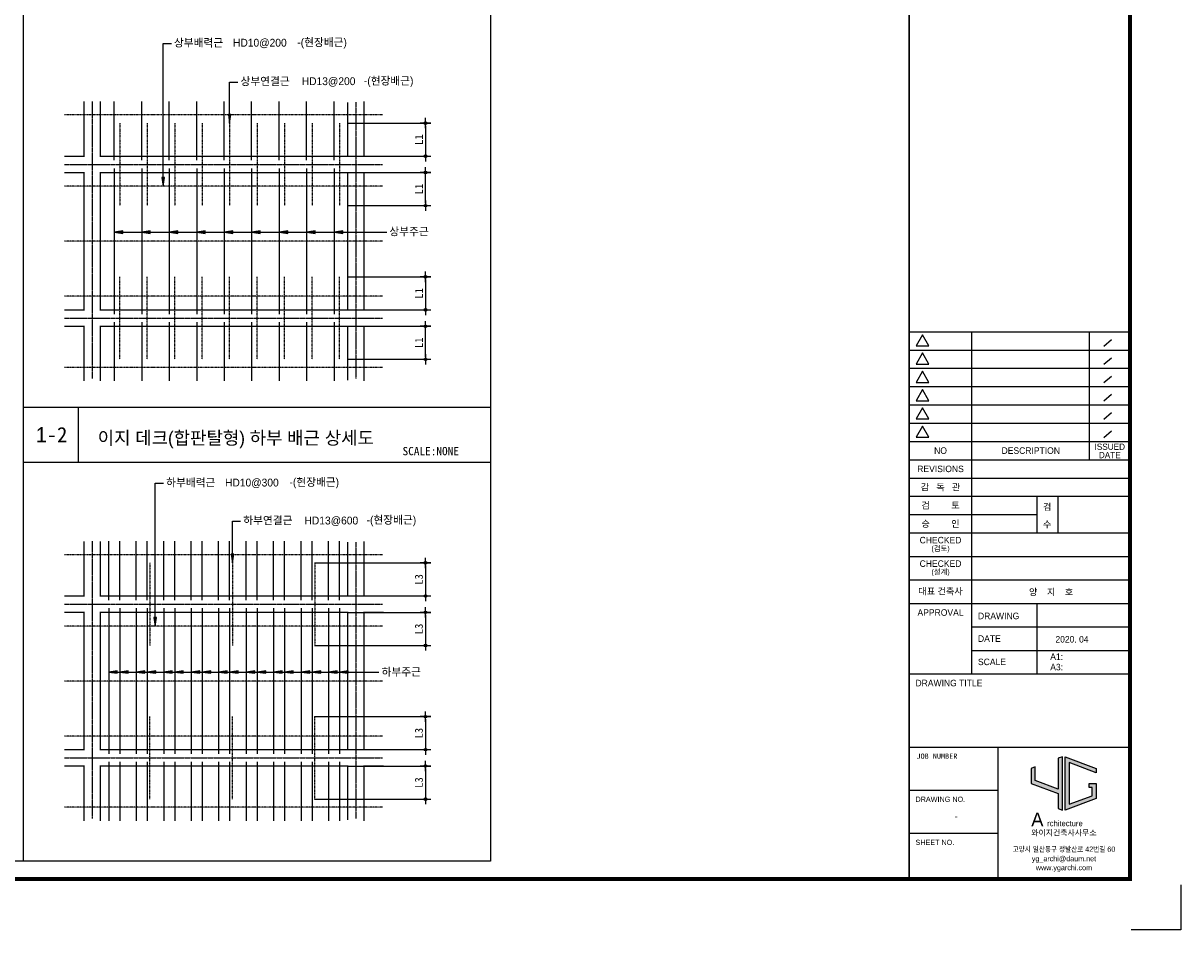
# Model space of a CAD drawing. Header units: millimetres. Extents: x 3445018 to 4174071, y -6064565 to -5122887.
# Tile 25 of 192: x 3710116 to 3723412, y -5863538 to -5853123. Entities that reach past the tile are written whole.
import ezdxf
from ezdxf.enums import TextEntityAlignment as Align

# ---------------------------------------------------------------- set-up
doc = ezdxf.new("R2010")
doc.units = ezdxf.units.MM
doc.header["$MEASUREMENT"] = 0
doc.linetypes.add('CEN', pattern=[66, 60, -2, 2, -2])
doc.linetypes.add('HID', pattern=[5, 3, -2])
doc.layers.get('0').update_dxf_attribs({"linetype": 'CONTINUOUS'})
doc.layers.get('DEFPOINTS').update_dxf_attribs({"linetype": 'CONTINUOUS'})
for name, color, linetype in [('$$배력근', 210, 'CONTINUOUS'), ('$$주근(이음근)', 130, 'CEN'), ('0-TEX(타이틀)', 2, 'CONTINUOUS'), ('7DIM', 7, 'CONTINUOUS'), ('A_GE_FORM', 7, 'CONTINUOUS'), ('A_GE_TEXT', 3, 'CONTINUOUS'), ('CEN', 13, 'CEN'), ('DIM', 7, 'CONTINUOUS'), ('E', 7, 'CONTINUOUS'), ('guide', 9, 'CONTINUOUS'), ('SY', 1, 'CONTINUOUS'), ('문자', 2, 'CONTINUOUS')]:
    doc.layers.add(name, color=color, linetype=linetype)
doc.styles.add('HD', font='txt')
doc.styles.add('HY울릉도 L', font='txt')
doc.styles.add('SDP-S', font='txt')
doc.styles.add('굴림', font='txt')
doc.styles.add('나눔고딕', font='txt')
doc.styles.add('돋움', font='txt')
doc.styles.add('스타일1', font='HYWULM.TTF')
doc.dimstyles.new('SMDI-3', dxfattribs={"dimtxt": 3, "dimasz": 1, "dimexe": 2, "dimexo": 3, "dimgap": 1, "dimtad": 1, "dimdsep": 46, "dimtxsty": 'HY울릉도 L', "dimblk": 'Z_DOT', "dimcen": 2.5, "dimdle": 1.5, "dimclrd": 1, "dimclre": 1, "dimclrt": 2, "dimadec": 0, "dimazin": 0, "dimtfac": 1, "dimtix": 1, "dimtmove": 2, "dimatfit": 3, "dimldrblk": 'Z_DOT', "dimfxl": 2, "dimtvp": 1, "dimtolj": 1, "dimtzin": 0, "dimarcsym": 0})

# ---------------------------------------------------------------- blocks, each defined once
blk = doc.blocks.new('werwwerw')
at = {"true_color": 0xf50000}
h = blk.add_hatch(color=1, dxfattribs=at)
h.dxf.hatch_style = 1
h.paths.add_polyline_path([(1770.34, 1804.71), (1770.34, 1809.72), (1768.84, 1809.16), (1768.84, 1803.61), (1778.84, 1799.9), (1778.84, 1794.35), (1780.34, 1793.79), (1780.34, 1813.42), (1778.84, 1812.87), (1778.84, 1801.5)])
h.paths.add_polyline_path([(1782.84, 1811.27), (1792.84, 1807.56), (1792.84, 1809.16), (1781.34, 1813.42), (1781.34, 1793.79), (1792.84, 1798.05), (1792.84, 1803.61), (1790.24, 1803.61), (1790.24, 1802.11), (1791.34, 1802.11), (1791.34, 1799.09), (1782.84, 1795.95)])
at = {"color": 1, "true_color": 0xf50000}
for points in [[(1770.34, 1809.72), (1768.84, 1809.16), (1768.84, 1803.61), (1778.84, 1799.9), (1778.84, 1794.35), (1780.34, 1793.79), (1780.34, 1813.42), (1778.84, 1812.87), (1778.84, 1801.5), (1770.34, 1804.71), (1770.34, 1809.72), (1768.84, 1809.16)], [(1790.24, 1803.61), (1792.84, 1803.61), (1792.84, 1798.05), (1781.34, 1793.79), (1781.34, 1813.42), (1792.84, 1809.16), (1792.84, 1807.56), (1782.84, 1811.27), (1782.84, 1795.95), (1791.34, 1799.09), (1791.34, 1802.11), (1790.24, 1802.11), (1790.24, 1802.11), (1790.24, 1803.61)]]:
    blk.add_lwpolyline(points, dxfattribs=at)
at = {"color": 1, "true_color": 0xf50000, "insert": (1768.9, 1792.85), "char_height": 5, "attachment_point": 1}
blk.add_mtext_dynamic_manual_height_columns('{\\fBroadway|b0|i0|c0|p82;A}', width=3.0726, gutter_width=12.5, heights=[0], dxfattribs=at)
at = {"insert": (1774.73, 1789.95), "char_height": 2.1, "attachment_point": 1}
blk.add_mtext_dynamic_manual_height_columns('{\\fBroadway|b0|i0|c0|p82;rchitecture}', width=17.5999, gutter_width=12.5, heights=[0], dxfattribs=at)
blk = doc.blocks.new('sheet _서영')
at = {"layer": 'A_GE_FORM', "color": 161}
for p, q in [((-361952.99, -1058829.43), (-361868.89, -1058829.43)), ((-361928.99, -1058960.43), (-361928.99, -1058829.43)), ((-361883.91, -1058878.43), (-361883.91, -1058829.43)), ((-361875.5, -1058832.51), (-361878.46, -1058835.03)), ((-361952.99, -1058836.43), (-361868.89, -1058836.43)), ((-361875.5, -1058839.51), (-361878.46, -1058842.03)), ((-361952.99, -1058843.43), (-361868.89, -1058843.43)), ((-361875.5, -1058846.51), (-361878.46, -1058849.03)), ((-361952.99, -1058850.43), (-361868.89, -1058850.43)), ((-361875.5, -1058853.51), (-361878.46, -1058856.03)), ((-361952.99, -1058857.43), (-361868.89, -1058857.43)), ((-361952.99, -1058864.43), (-361868.89, -1058864.43)), ((-361875.5, -1058860.51), (-361878.46, -1058863.03)), ((-361875.5, -1058867.51), (-361878.46, -1058870.03)), ((-361952.99, -1058871.43), (-361868.89, -1058871.43)), ((-361952.99, -1058878.43), (-361868.49, -1058878.43)), ((-361952.99, -1058885.43), (-361868.49, -1058885.43)), ((-361952.99, -1058892.43), (-361868.49, -1058892.43)), ((-361903.99, -1058906.43), (-361903.99, -1058892.43)), ((-361895.99, -1058906.43), (-361895.99, -1058892.43)), ((-361952.99, -1058899.43), (-361903.99, -1058899.43)), ((-361952.99, -1058906.43), (-361868.49, -1058906.43)), ((-361952.99, -1058915.43), (-361868.49, -1058915.43)), ((-361952.99, -1058924.43), (-361868.49, -1058924.43)), ((-361952.99, -1058933.43), (-361868.49, -1058933.43)), ((-361903.99, -1058960.43), (-361903.99, -1058933.43)), ((-361928.99, -1058942.43), (-361868.49, -1058942.43)), ((-361928.99, -1058951.43), (-361868.49, -1058951.43)), ((-361952.99, -1058960.43), (-361868.49, -1058960.43)), ((-361952.99, -1058988.43), (-361868.49, -1058988.43)), ((-361918.99, -1059038.93), (-361918.99, -1058988.43)), ((-361952.99, -1059004.93), (-361918.99, -1059004.93)), ((-361952.99, -1059021.43), (-361918.99, -1059021.43))]:
    blk.add_line(p, q, dxfattribs=at)
at = {"layer": 'A_GE_FORM'}
for p, q in [((-361848.99, -1059041.18), (-361848.99, -1059058.43)), ((-361848.99, -1059058.43), (-361867.99, -1059058.43))]:
    blk.add_line(p, q, dxfattribs=at)
at = {"layer": 'A_GE_FORM', "const_width": 1.5}
blk.add_lwpolyline([(-361868.49, -1059038.93), (-362670.49, -1059038.93), (-362670.49, -1058483.93), (-361868.49, -1058483.93)], close=True, dxfattribs=at)
at = {"layer": 'A_GE_FORM', "const_width": 0.6}
blk.add_lwpolyline([(-361952.99, -1059038.93), (-361952.99, -1058483.93)], dxfattribs=at)
at = {"layer": 'A_GE_FORM', "color": 7}
for points in [[(-361947.88, -1058830.55), (-361950.34, -1058834.82), (-361945.41, -1058834.82)], [(-361947.88, -1058837.55), (-361950.34, -1058841.82), (-361945.41, -1058841.82)], [(-361947.88, -1058844.55), (-361950.34, -1058848.82), (-361945.41, -1058848.82)], [(-361947.88, -1058851.55), (-361950.34, -1058855.82), (-361945.41, -1058855.82)], [(-361947.88, -1058858.55), (-361950.34, -1058862.82), (-361945.41, -1058862.82)], [(-361947.88, -1058865.55), (-361950.34, -1058869.82), (-361945.41, -1058869.82)]]:
    blk.add_lwpolyline(points, close=True, dxfattribs=at)
at = {"xscale": 1.04, "yscale": 1.04, "zscale": 1.04}
blk.add_blockref('werwwerw', (-363745.9, -1060878.12), dxfattribs=at)
at = {"insert": (-361906.28, -1059020.17), "char_height": 2.16, "attachment_point": 1, "line_spacing_factor": 0.9, "style": '스타일1'}
blk.add_mtext_dynamic_manual_height_columns('{\\f이사만루체 Medium|b0|i0|c129|p2;와이지건축사사무소}', width=30.417, gutter_width=10, heights=[0], dxfattribs=at)
at = {"layer": 'A_GE_TEXT'}
for s, height, style, p in [('ISSUED', 2.4, '돋움', (-361876.2, -1058873.45)), ('NO', 2.5, '돋움', (-361940.99, -1058874.93)), ('DESCRIPTION', 2.5, '돋움', (-361906.45, -1058874.93)), ('DATE', 2.4, '돋움', (-361876.2, -1058876.65)), ('REVISIONS', 2.5, '돋움', (-361940.99, -1058881.93)), ('감   독   관', 2.5, '돋움', (-361940.99, -1058888.93)), ('검         토', 2.5, '돋움', (-361940.99, -1058895.93)), ('승         인', 2.5, '돋움', (-361940.99, -1058902.93)), ('CHECKED', 2.5, '돋움', (-361940.99, -1058909.21)), ('(검토)', 2, '돋움', (-361940.99, -1058912.39)), ('CHECKED', 2.5, '돋움', (-361940.99, -1058918.21)), ('(설계)', 2, '돋움', (-361940.99, -1058921.39)), ('대표 건축사', 2.5, '돋움', (-361940.99, -1058928.78)), ('APPROVAL', 2.5, '돋움', (-361940.99, -1058936.93)), ('-', 2.5, '나눔고딕', (-361934.99, -1059014.93))]:
    blk.add_text(s, height=height, dxfattribs=dict(at, style=style)).set_placement(p, align=Align.MIDDLE_CENTER)
at = {"layer": 'A_GE_TEXT', "style": '돋움'}
for s, p in [('검', (-361901.77, -1058897.75)), ('수', (-361901.77, -1058904.47))]:
    blk.add_text(s, height=2.5, dxfattribs=at).set_placement(p)
at = {"layer": 'A_GE_TEXT'}
for s, height, style, p in [('DRAWING', 2.5, '돋움', (-361926.65, -1058938.25)), ('DATE', 2.5, '돋움', (-361926.65, -1058946.92)), ('A1:', 2.5, '돋움', (-361898.99, -1058953.83)), ('SCALE', 2.5, '돋움', (-361926.65, -1058955.83)), ('A3:', 2.5, '돋움', (-361898.99, -1058957.83)), ('DRAWING TITLE', 2.5, '돋움', (-361950.58, -1058963.93)), ('JOB NUMBER', 2, '나눔고딕', (-361950.2, -1058991.93)), ('DRAWING NO.', 2, '돋움', (-361950.59, -1059008.43)), ('SHEET NO.', 2, '돋움', (-361950.59, -1059024.93))]:
    blk.add_text(s, height=height, dxfattribs=dict(at, style=style)).set_placement(p, align=Align.MIDDLE_LEFT)
at = {"layer": 'A_GE_TEXT', "style": '돋움', "width": 0.9}
for s, p in [('고양시 일산동구 정발산로 42번길 60', (-361893.74, -1059027.54)), ('yg_archi@daum.net', (-361893.74, -1059031.18)), ('www.ygarchi.com', (-361893.74, -1059034.62))]:
    blk.add_text(s, height=2, dxfattribs=at).set_placement(p, align=Align.MIDDLE_CENTER)
blk = doc.blocks.new('Z_DOT')
at = {"layer": 'DIM', "color": 1, "ltscale": 3}
for p, q in [((-2, 0), (2, 0)), ((0, -2), (0, 2))]:
    blk.add_line(p, q, dxfattribs=at)
for radius in [0.5, 0.25]:
    blk.add_circle((0, 0), radius, dxfattribs=at)
blk = doc.blocks.new('*D272')
at = {"layer": 'DEFPOINTS', "color": 0, "ltscale": 3, "transparency": 16777216}
for p in [(3713751, -5856037), (3713687, -5856417), (3714736, -5856417)]:
    blk.add_point(p, dxfattribs=at)
at = {"layer": 'DIM', "color": 1, "lineweight": -2, "ltscale": 3, "transparency": 16777216}
for p, q in [((3713841, -5856037), (3714796, -5856037)), ((3714736, -5856067), (3714736, -5856387)), ((3713777, -5856417), (3714796, -5856417))]:
    blk.add_line(p, q, dxfattribs=at)
at = {"layer": 'DIM', "color": 1, "lineweight": -2, "ltscale": 3, "transparency": 16777216, "xscale": 30, "yscale": 30, "zscale": 30}
for p, rotation in [((3714736, -5856037), 90), ((3714736, -5856417), 270)]:
    blk.add_blockref('Z_DOT', p, dxfattribs=dict(at, rotation=rotation))
at = {"layer": 'DIM', "color": 2, "ltscale": 3, "transparency": 16777216, "insert": (3714661, -5856227), "char_height": 90, "attachment_point": 5, "rotation": 90, "style": 'SDP-S'}
blk.add_mtext('\\A1;L1', dxfattribs=at)
blk = doc.blocks.new('*D273')
at = {"layer": 'DEFPOINTS', "color": 0, "ltscale": 3, "transparency": 16777216}
for p in [(3713687, -5856605), (3714736, -5856605), (3713751, -5856984)]:
    blk.add_point(p, dxfattribs=at)
at = {"layer": 'DIM', "color": 1, "lineweight": -2, "ltscale": 3, "transparency": 16777216}
for p, q in [((3713777, -5856605), (3714796, -5856605)), ((3714736, -5856954), (3714736, -5856635)), ((3713841, -5856984), (3714796, -5856984))]:
    blk.add_line(p, q, dxfattribs=at)
at = {"layer": 'DIM', "color": 1, "lineweight": -2, "ltscale": 3, "transparency": 16777216, "xscale": 30, "yscale": 30, "zscale": 30}
for p, rotation in [((3714736, -5856605), 90), ((3714736, -5856984), 270)]:
    blk.add_blockref('Z_DOT', p, dxfattribs=dict(at, rotation=rotation))
at = {"layer": 'DIM', "color": 2, "ltscale": 3, "transparency": 16777216, "insert": (3714661, -5856795), "char_height": 90, "attachment_point": 5, "rotation": 90, "style": 'SDP-S'}
blk.add_mtext('\\A1;L1', dxfattribs=at)
blk = doc.blocks.new('*D274')
at = {"layer": 'DEFPOINTS', "color": 0, "ltscale": 3, "transparency": 16777216}
for p in [(3713751, -5854271), (3713687, -5854651), (3714736, -5854651)]:
    blk.add_point(p, dxfattribs=at)
at = {"layer": 'DIM', "color": 1, "lineweight": -2, "ltscale": 3, "transparency": 16777216}
for p, q in [((3713841, -5854271), (3714796, -5854271)), ((3714736, -5854301), (3714736, -5854621)), ((3713777, -5854651), (3714796, -5854651))]:
    blk.add_line(p, q, dxfattribs=at)
at = {"layer": 'DIM', "color": 1, "lineweight": -2, "ltscale": 3, "transparency": 16777216, "xscale": 30, "yscale": 30, "zscale": 30}
for p, rotation in [((3714736, -5854271), 90), ((3714736, -5854651), 270)]:
    blk.add_blockref('Z_DOT', p, dxfattribs=dict(at, rotation=rotation))
at = {"layer": 'DIM', "color": 2, "ltscale": 3, "transparency": 16777216, "insert": (3714661, -5854461), "char_height": 90, "attachment_point": 5, "rotation": 90, "style": 'SDP-S'}
blk.add_mtext('\\A1;L1', dxfattribs=at)
blk = doc.blocks.new('*D275')
at = {"layer": 'DEFPOINTS', "color": 0, "ltscale": 3, "transparency": 16777216}
for p in [(3713687, -5854839), (3714736, -5854839), (3713751, -5855219)]:
    blk.add_point(p, dxfattribs=at)
at = {"layer": 'DIM', "color": 1, "lineweight": -2, "ltscale": 3, "transparency": 16777216}
for p, q in [((3713777, -5854839), (3714796, -5854839)), ((3714736, -5855189), (3714736, -5854869)), ((3713841, -5855219), (3714796, -5855219))]:
    blk.add_line(p, q, dxfattribs=at)
at = {"layer": 'DIM', "color": 1, "lineweight": -2, "ltscale": 3, "transparency": 16777216, "xscale": 30, "yscale": 30, "zscale": 30}
for p, rotation in [((3714736, -5854839), 90), ((3714736, -5855219), 270)]:
    blk.add_blockref('Z_DOT', p, dxfattribs=dict(at, rotation=rotation))
at = {"layer": 'DIM', "color": 2, "ltscale": 3, "transparency": 16777216, "insert": (3714661, -5855029), "char_height": 90, "attachment_point": 5, "rotation": 90, "style": 'SDP-S'}
blk.add_mtext('\\A1;L1', dxfattribs=at)
blk = doc.blocks.new('*D276')
at = {"layer": 'DEFPOINTS', "color": 0, "ltscale": 3, "transparency": 16777216}
for p in [(3713372, -5859323), (3713751, -5859703), (3714736, -5859703)]:
    blk.add_point(p, dxfattribs=at)
at = {"layer": 'DIM', "color": 1, "lineweight": -2, "ltscale": 3, "transparency": 16777216}
for p, q in [((3713462, -5859323), (3714796, -5859323)), ((3714736, -5859353), (3714736, -5859673)), ((3713841, -5859703), (3714796, -5859703))]:
    blk.add_line(p, q, dxfattribs=at)
at = {"layer": 'DIM', "color": 1, "lineweight": -2, "ltscale": 3, "transparency": 16777216, "xscale": 30, "yscale": 30, "zscale": 30}
for p, rotation in [((3714736, -5859323), 90), ((3714736, -5859703), 270)]:
    blk.add_blockref('Z_DOT', p, dxfattribs=dict(at, rotation=rotation))
at = {"layer": 'DIM', "color": 2, "ltscale": 3, "transparency": 16777216, "insert": (3714661, -5859513), "char_height": 90, "attachment_point": 5, "rotation": 90, "style": 'SDP-S'}
blk.add_mtext('\\A1;L3', dxfattribs=at)
blk = doc.blocks.new('*D277')
at = {"layer": 'DEFPOINTS', "color": 0, "ltscale": 3, "transparency": 16777216}
for p in [(3713751, -5859891), (3713372, -5860271), (3714736, -5860271)]:
    blk.add_point(p, dxfattribs=at)
at = {"layer": 'DIM', "color": 1, "lineweight": -2, "ltscale": 3, "transparency": 16777216}
for p, q in [((3713841, -5859891), (3714796, -5859891)), ((3714736, -5859921), (3714736, -5860241)), ((3713462, -5860271), (3714796, -5860271))]:
    blk.add_line(p, q, dxfattribs=at)
at = {"layer": 'DIM', "color": 1, "lineweight": -2, "ltscale": 3, "transparency": 16777216, "xscale": 30, "yscale": 30, "zscale": 30}
for p, rotation in [((3714736, -5859891), 90), ((3714736, -5860271), 270)]:
    blk.add_blockref('Z_DOT', p, dxfattribs=dict(at, rotation=rotation))
at = {"layer": 'DIM', "color": 2, "ltscale": 3, "transparency": 16777216, "insert": (3714661, -5860081), "char_height": 90, "attachment_point": 5, "rotation": 90, "style": 'SDP-S'}
blk.add_mtext('\\A1;L3', dxfattribs=at)
blk = doc.blocks.new('*D278')
at = {"layer": 'DEFPOINTS', "color": 0, "ltscale": 3, "transparency": 16777216}
for p in [(3713372, -5861089), (3713751, -5861468), (3714736, -5861468)]:
    blk.add_point(p, dxfattribs=at)
at = {"layer": 'DIM', "color": 1, "lineweight": -2, "ltscale": 3, "transparency": 16777216}
for p, q in [((3713462, -5861089), (3714796, -5861089)), ((3714736, -5861119), (3714736, -5861438)), ((3713841, -5861468), (3714796, -5861468))]:
    blk.add_line(p, q, dxfattribs=at)
at = {"layer": 'DIM', "color": 1, "lineweight": -2, "ltscale": 3, "transparency": 16777216, "xscale": 30, "yscale": 30, "zscale": 30}
for p, rotation in [((3714736, -5861089), 90), ((3714736, -5861468), 270)]:
    blk.add_blockref('Z_DOT', p, dxfattribs=dict(at, rotation=rotation))
at = {"layer": 'DIM', "color": 2, "ltscale": 3, "transparency": 16777216, "insert": (3714661, -5861279), "char_height": 90, "attachment_point": 5, "rotation": 90, "style": 'SDP-S'}
blk.add_mtext('\\A1;L3', dxfattribs=at)
blk = doc.blocks.new('*D279')
at = {"layer": 'DEFPOINTS', "color": 0, "ltscale": 3, "transparency": 16777216}
for p in [(3713751, -5861656), (3713372, -5862036), (3714736, -5862036)]:
    blk.add_point(p, dxfattribs=at)
at = {"layer": 'DIM', "color": 1, "lineweight": -2, "ltscale": 3, "transparency": 16777216}
for p, q in [((3713841, -5861656), (3714796, -5861656)), ((3714736, -5861686), (3714736, -5862006)), ((3713462, -5862036), (3714796, -5862036))]:
    blk.add_line(p, q, dxfattribs=at)
at = {"layer": 'DIM', "color": 1, "lineweight": -2, "ltscale": 3, "transparency": 16777216, "xscale": 30, "yscale": 30, "zscale": 30}
for p, rotation in [((3714736, -5861656), 90), ((3714736, -5862036), 270)]:
    blk.add_blockref('Z_DOT', p, dxfattribs=dict(at, rotation=rotation))
at = {"layer": 'DIM', "color": 2, "ltscale": 3, "transparency": 16777216, "insert": (3714661, -5861846), "char_height": 90, "attachment_point": 5, "rotation": 90, "style": 'SDP-S'}
blk.add_mtext('\\A1;L3', dxfattribs=at)

msp = doc.modelspace()

# ---------------------------------------------------------------- hatches: boundary and pattern name
at = {"layer": 'SY', "linetype": 'ByBlock'}
h = msp.add_hatch(color=256, dxfattribs=at)
h.paths.add_polyline_path([(3712502.249, -5854172.22), (3712487.352, -5854172.22), (3712487.352, -5854271.459)])
h.paths.add_polyline_path([(3712487.352, -5854172.22), (3712472.456, -5854172.22), (3712487.352, -5854271.459)])
h = msp.add_hatch(color=256, dxfattribs=at)
h.paths.add_polyline_path([(3711737.735, -5854897.588), (3711722.838, -5854897.588), (3711722.838, -5854996.828)])
h.paths.add_polyline_path([(3711722.838, -5854897.588), (3711707.941, -5854897.588), (3711722.838, -5854996.828)])
h = msp.add_hatch(color=256, dxfattribs=at)
h.paths.add_polyline_path([(3711260.276, -5855539.173), (3711260.276, -5855524.277), (3711161.037, -5855524.277)])
h.paths.add_polyline_path([(3711260.276, -5855524.277), (3711260.276, -5855509.38), (3711161.037, -5855524.277)])
h = msp.add_hatch(color=256, dxfattribs=at)
h.paths.add_polyline_path([(3711576.066, -5855539.173), (3711576.066, -5855524.277), (3711476.826, -5855524.277)])
h.paths.add_polyline_path([(3711576.066, -5855524.277), (3711576.066, -5855509.38), (3711476.826, -5855524.277)])
h = msp.add_hatch(color=256, dxfattribs=at)
h.paths.add_polyline_path([(3711891.855, -5855539.173), (3711891.855, -5855524.277), (3711792.616, -5855524.277)])
h.paths.add_polyline_path([(3711891.855, -5855524.277), (3711891.855, -5855509.38), (3711792.616, -5855524.277)])
h = msp.add_hatch(color=256, dxfattribs=at)
h.paths.add_polyline_path([(3712207.645, -5855539.173), (3712207.645, -5855524.277), (3712108.405, -5855524.277)])
h.paths.add_polyline_path([(3712207.645, -5855524.277), (3712207.645, -5855509.38), (3712108.405, -5855524.277)])
h = msp.add_hatch(color=256, dxfattribs=at)
h.paths.add_polyline_path([(3712523.434, -5855539.173), (3712523.434, -5855524.277), (3712424.195, -5855524.277)])
h.paths.add_polyline_path([(3712523.434, -5855524.277), (3712523.434, -5855509.38), (3712424.195, -5855524.277)])
h = msp.add_hatch(color=256, dxfattribs=at)
h.paths.add_polyline_path([(3712839.224, -5855539.173), (3712839.224, -5855524.277), (3712739.984, -5855524.277)])
h.paths.add_polyline_path([(3712839.224, -5855524.277), (3712839.224, -5855509.38), (3712739.984, -5855524.277)])
h = msp.add_hatch(color=256, dxfattribs=at)
h.paths.add_polyline_path([(3713155.013, -5855539.173), (3713155.013, -5855524.277), (3713055.774, -5855524.277)])
h.paths.add_polyline_path([(3713155.013, -5855524.277), (3713155.013, -5855509.38), (3713055.774, -5855524.277)])
h = msp.add_hatch(color=256, dxfattribs=at)
h.paths.add_polyline_path([(3713470.803, -5855539.173), (3713470.803, -5855524.277), (3713371.563, -5855524.277)])
h.paths.add_polyline_path([(3713470.803, -5855524.277), (3713470.803, -5855509.38), (3713371.563, -5855524.277)])
h = msp.add_hatch(color=256, dxfattribs=at)
h.paths.add_polyline_path([(3713786.592, -5855539.173), (3713786.592, -5855524.277), (3713687.352, -5855524.277)])
h.paths.add_polyline_path([(3713786.592, -5855524.277), (3713786.592, -5855509.38), (3713687.352, -5855524.277)])
h = msp.add_hatch(color=256, dxfattribs=at)
h.paths.add_polyline_path([(3712533.767, -5859224.097), (3712518.871, -5859224.097), (3712518.871, -5859323.336)])
h.paths.add_polyline_path([(3712518.871, -5859224.097), (3712503.974, -5859224.097), (3712518.871, -5859323.336)])
h = msp.add_hatch(color=256, dxfattribs=at)
h.paths.add_polyline_path([(3711647.996, -5859949.465), (3711633.099, -5859949.465), (3711633.099, -5860048.705)])
h.paths.add_polyline_path([(3711633.099, -5859949.465), (3711618.202, -5859949.465), (3711633.099, -5860048.705)])
h = msp.add_hatch(color=256, dxfattribs=at)
h.paths.add_polyline_path([(3711197.118, -5860591.05), (3711197.118, -5860576.154), (3711097.879, -5860576.154)])
h.paths.add_polyline_path([(3711197.118, -5860576.154), (3711197.118, -5860561.257), (3711097.879, -5860576.154)])
h = msp.add_hatch(color=256, dxfattribs=at)
h.paths.add_polyline_path([(3711323.434, -5860591.05), (3711323.434, -5860576.154), (3711224.195, -5860576.154)])
h.paths.add_polyline_path([(3711323.434, -5860576.154), (3711323.434, -5860561.257), (3711224.195, -5860576.154)])
h = msp.add_hatch(color=256, dxfattribs=at)
h.paths.add_polyline_path([(3711512.908, -5860591.05), (3711512.908, -5860576.154), (3711413.668, -5860576.154)])
h.paths.add_polyline_path([(3711512.908, -5860576.154), (3711512.908, -5860561.257), (3711413.668, -5860576.154)])
h = msp.add_hatch(color=256, dxfattribs=at)
h.paths.add_polyline_path([(3711639.224, -5860591.05), (3711639.224, -5860576.154), (3711539.984, -5860576.154)])
h.paths.add_polyline_path([(3711639.224, -5860576.154), (3711639.224, -5860561.257), (3711539.984, -5860576.154)])
h = msp.add_hatch(color=256, dxfattribs=at)
h.paths.add_polyline_path([(3711828.697, -5860591.05), (3711828.697, -5860576.154), (3711729.458, -5860576.154)])
h.paths.add_polyline_path([(3711828.697, -5860576.154), (3711828.697, -5860561.257), (3711729.458, -5860576.154)])
h = msp.add_hatch(color=256, dxfattribs=at)
h.paths.add_polyline_path([(3711955.013, -5860591.05), (3711955.013, -5860576.154), (3711855.774, -5860576.154)])
h.paths.add_polyline_path([(3711955.013, -5860576.154), (3711955.013, -5860561.257), (3711855.774, -5860576.154)])
h = msp.add_hatch(color=256, dxfattribs=at)
h.paths.add_polyline_path([(3712144.487, -5860591.05), (3712144.487, -5860576.154), (3712045.247, -5860576.154)])
h.paths.add_polyline_path([(3712144.487, -5860576.154), (3712144.487, -5860561.257), (3712045.247, -5860576.154)])
h = msp.add_hatch(color=256, dxfattribs=at)
h.paths.add_polyline_path([(3712270.803, -5860591.05), (3712270.803, -5860576.154), (3712171.563, -5860576.154)])
h.paths.add_polyline_path([(3712270.803, -5860576.154), (3712270.803, -5860561.257), (3712171.563, -5860576.154)])
h = msp.add_hatch(color=256, dxfattribs=at)
h.paths.add_polyline_path([(3712460.276, -5860591.05), (3712460.276, -5860576.154), (3712361.037, -5860576.154)])
h.paths.add_polyline_path([(3712460.276, -5860576.154), (3712460.276, -5860561.257), (3712361.037, -5860576.154)])
h = msp.add_hatch(color=256, dxfattribs=at)
h.paths.add_polyline_path([(3712586.592, -5860591.05), (3712586.592, -5860576.154), (3712487.352, -5860576.154)])
h.paths.add_polyline_path([(3712586.592, -5860576.154), (3712586.592, -5860561.257), (3712487.352, -5860576.154)])
h = msp.add_hatch(color=256, dxfattribs=at)
h.paths.add_polyline_path([(3712776.066, -5860591.05), (3712776.066, -5860576.154), (3712676.826, -5860576.154)])
h.paths.add_polyline_path([(3712776.066, -5860576.154), (3712776.066, -5860561.257), (3712676.826, -5860576.154)])
h = msp.add_hatch(color=256, dxfattribs=at)
h.paths.add_polyline_path([(3712902.382, -5860591.05), (3712902.382, -5860576.154), (3712803.142, -5860576.154)])
h.paths.add_polyline_path([(3712902.382, -5860576.154), (3712902.382, -5860561.257), (3712803.142, -5860576.154)])
h = msp.add_hatch(color=256, dxfattribs=at)
h.paths.add_polyline_path([(3713091.855, -5860591.05), (3713091.855, -5860576.154), (3712992.616, -5860576.154)])
h.paths.add_polyline_path([(3713091.855, -5860576.154), (3713091.855, -5860561.257), (3712992.616, -5860576.154)])
h = msp.add_hatch(color=256, dxfattribs=at)
h.paths.add_polyline_path([(3713218.171, -5860591.05), (3713218.171, -5860576.154), (3713118.931, -5860576.154)])
h.paths.add_polyline_path([(3713218.171, -5860576.154), (3713218.171, -5860561.257), (3713118.931, -5860576.154)])
h = msp.add_hatch(color=256, dxfattribs=at)
h.paths.add_polyline_path([(3713407.645, -5860591.05), (3713407.645, -5860576.154), (3713308.405, -5860576.154)])
h.paths.add_polyline_path([(3713407.645, -5860576.154), (3713407.645, -5860561.257), (3713308.405, -5860576.154)])
h = msp.add_hatch(color=256, dxfattribs=at)
h.paths.add_polyline_path([(3713533.961, -5860591.05), (3713533.961, -5860576.154), (3713434.721, -5860576.154)])
h.paths.add_polyline_path([(3713533.961, -5860576.154), (3713533.961, -5860561.257), (3713434.721, -5860576.154)])
h = msp.add_hatch(color=256, dxfattribs=at)
h.paths.add_polyline_path([(3713723.434, -5860591.05), (3713723.434, -5860576.154), (3713624.195, -5860576.154)])
h.paths.add_polyline_path([(3713723.434, -5860576.154), (3713723.434, -5860561.257), (3713624.195, -5860576.154)])
h = msp.add_hatch(color=256, dxfattribs=at)
h.paths.add_polyline_path([(3713849.75, -5860591.05), (3713849.75, -5860576.154), (3713750.51, -5860576.154)])
h.paths.add_polyline_path([(3713849.75, -5860576.154), (3713849.75, -5860561.257), (3713750.51, -5860576.154)])

# ---------------------------------------------------------------- linework, layer by layer
at = {"layer": '$$배력근', "linetype": 'HID'}
for p, q in [((3714243.349, -5854177.67), (3710589.449, -5854177.67)), ((3714243.349, -5854996.828), (3710589.449, -5854996.828)), ((3714243.349, -5855628.407), (3710589.449, -5855628.407)), ((3714243.349, -5856259.986), (3710589.449, -5856259.986)), ((3714243.349, -5857076.617), (3710589.449, -5857076.617)), ((3714243.349, -5859229.547), (3710589.449, -5859229.547)), ((3714243.349, -5860048.705), (3710589.449, -5860048.705)), ((3714243.349, -5860680.284), (3710589.449, -5860680.284)), ((3714243.349, -5861311.863), (3710589.449, -5861311.863)), ((3714243.349, -5862128.494), (3710589.449, -5862128.494))]:
    msp.add_line(p, q, dxfattribs=at)
at = {"layer": '$$주근(이음근)', "linetype": 'HID'}
for p, q in [((3711224.195, -5854271.459), (3711224.195, -5855218.828)), ((3711539.984, -5854271.459), (3711539.984, -5855218.828)), ((3711855.774, -5854271.459), (3711855.774, -5855218.828)), ((3712171.563, -5854271.459), (3712171.563, -5855218.828)), ((3712487.352, -5854271.459), (3712487.352, -5855218.828)), ((3712803.142, -5854271.459), (3712803.142, -5855218.828)), ((3713118.931, -5854271.459), (3713118.931, -5855218.828)), ((3713434.721, -5854271.459), (3713434.721, -5855218.828)), ((3713750.51, -5854271.459), (3713750.51, -5855218.828)), ((3711224.195, -5856984.091), (3711224.195, -5856036.722)), ((3711539.984, -5856984.091), (3711539.984, -5856036.722)), ((3711855.774, -5856984.091), (3711855.774, -5856036.722)), ((3712171.563, -5856984.091), (3712171.563, -5856036.722)), ((3712487.352, -5856984.091), (3712487.352, -5856036.722)), ((3712803.142, -5856984.091), (3712803.142, -5856036.722)), ((3713118.931, -5856984.091), (3713118.931, -5856036.722)), ((3713434.721, -5856984.091), (3713434.721, -5856036.722)), ((3713750.51, -5856984.091), (3713750.51, -5856036.722)), ((3711571.502, -5859323.336), (3711571.502, -5860270.705)), ((3712518.871, -5859323.336), (3712518.871, -5860270.705)), ((3713466.239, -5859323.336), (3713466.239, -5860270.705)), ((3711571.502, -5862035.968), (3711571.502, -5861088.599)), ((3712518.871, -5862035.968), (3712518.871, -5861088.599)), ((3713466.239, -5862035.968), (3713466.239, -5861088.599))]:
    msp.add_line(p, q, dxfattribs=at)
at = {"layer": '7DIM', "linetype": 'ByBlock', "const_width": 15.789}
for points in [[(3710589.449, -5854651.354), (3710815.563, -5854651.354), (3710815.563, -5854022.381)], [(3711003.142, -5854022.381), (3711003.142, -5854651.354), (3713843.984, -5854651.354), (3713843.984, -5854031.989)], [(3714257.677, -5854651.354), (3714031.563, -5854651.354), (3714031.563, -5854022.381)], [(3710589.449, -5854838.933), (3710815.563, -5854838.933), (3710815.563, -5856416.617), (3710589.449, -5856416.617)], [(3711003.142, -5854838.933), (3713843.984, -5854838.933), (3713843.984, -5856416.617), (3711003.142, -5856416.617), (3711003.142, -5854838.933)], [(3714257.677, -5854838.933), (3714031.563, -5854838.933), (3714031.563, -5856416.617), (3714257.677, -5856416.617)], [(3710589.449, -5856605.459), (3710815.563, -5856605.459), (3710815.563, -5857234.433)], [(3711003.142, -5857234.433), (3711003.142, -5856605.459), (3713843.984, -5856605.459), (3713843.984, -5857224.825)], [(3714257.677, -5856605.459), (3714031.563, -5856605.459), (3714031.563, -5857234.433)], [(3710589.449, -5859703.231), (3710815.563, -5859703.231), (3710815.563, -5859074.258)], [(3711003.142, -5859074.258), (3711003.142, -5859703.231), (3713843.984, -5859703.231), (3713843.984, -5859083.866)], [(3714257.677, -5859703.231), (3714031.563, -5859703.231), (3714031.563, -5859074.258)], [(3710589.449, -5859890.81), (3710815.563, -5859890.81), (3710815.563, -5861468.494), (3710589.449, -5861468.494)], [(3711003.142, -5859890.81), (3713843.984, -5859890.81), (3713843.984, -5861468.494), (3711003.142, -5861468.494), (3711003.142, -5859890.81)], [(3714257.677, -5859890.81), (3714031.563, -5859890.81), (3714031.563, -5861468.494), (3714257.677, -5861468.494)], [(3710589.449, -5861657.336), (3710815.563, -5861657.336), (3710815.563, -5862286.31)], [(3711003.142, -5862286.31), (3711003.142, -5861657.336), (3713843.984, -5861657.336), (3713843.984, -5862276.702)], [(3714257.677, -5861657.336), (3714031.563, -5861657.336), (3714031.563, -5862286.31)]]:
    msp.add_lwpolyline(points, dxfattribs=at)
at = {"layer": 'CEN', "color": 8}
for p, q in [((3710909.352, -5854022.381), (3710909.352, -5857205.864)), ((3713937.774, -5854031.989), (3713937.774, -5857205.864)), ((3710589.449, -5854745.143), (3714243.349, -5854745.143)), ((3710589.449, -5856510.407), (3714243.349, -5856510.407)), ((3710909.352, -5859074.258), (3710909.352, -5862257.741)), ((3713937.774, -5859083.866), (3713937.774, -5862257.741)), ((3710589.449, -5859797.021), (3714243.349, -5859797.021)), ((3710589.449, -5861562.284), (3714243.349, -5861562.284))]:
    msp.add_line(p, q, dxfattribs=at)
at = {"layer": 'E', "color": 7}
for p, q in [((3711161.037, -5854698.722), (3711161.037, -5854022.381)), ((3711476.826, -5854698.722), (3711476.826, -5854022.381)), ((3711792.616, -5854698.722), (3711792.616, -5854022.381)), ((3712108.405, -5854698.722), (3712108.405, -5854022.381)), ((3712424.195, -5854698.722), (3712424.195, -5854022.381)), ((3712739.984, -5854698.722), (3712739.984, -5854022.381)), ((3713055.774, -5854698.722), (3713055.774, -5854022.381)), ((3713371.563, -5854698.722), (3713371.563, -5854022.381)), ((3713687.352, -5854698.722), (3713687.352, -5854022.381)), ((3711161.037, -5854791.565), (3711161.037, -5856463.986)), ((3711476.826, -5854791.565), (3711476.826, -5856463.986)), ((3711792.616, -5854791.565), (3711792.616, -5856463.986)), ((3712108.405, -5854791.565), (3712108.405, -5856463.986)), ((3712424.195, -5854791.565), (3712424.195, -5856463.986)), ((3712739.984, -5854791.565), (3712739.984, -5856463.986)), ((3713055.774, -5854791.565), (3713055.774, -5856463.986)), ((3713371.563, -5854791.565), (3713371.563, -5856463.986)), ((3713687.352, -5854791.565), (3713687.352, -5856463.986)), ((3711161.037, -5856556.828), (3711161.037, -5857233.169)), ((3711476.826, -5856556.828), (3711476.826, -5857233.169)), ((3711792.616, -5856556.828), (3711792.616, -5857233.169)), ((3712108.405, -5856556.828), (3712108.405, -5857233.169)), ((3712424.195, -5856556.828), (3712424.195, -5857233.169)), ((3712739.984, -5856556.828), (3712739.984, -5857233.169)), ((3713055.774, -5856556.828), (3713055.774, -5857233.169)), ((3713371.563, -5856556.828), (3713371.563, -5857233.169)), ((3713687.352, -5856556.828), (3713687.352, -5857233.169)), ((3711097.879, -5859750.599), (3711097.879, -5859074.258)), ((3711224.195, -5859750.599), (3711224.195, -5859074.258)), ((3711413.668, -5859750.599), (3711413.668, -5859074.258)), ((3711539.984, -5859750.599), (3711539.984, -5859074.258)), ((3711729.458, -5859750.599), (3711729.458, -5859074.258)), ((3711855.774, -5859750.599), (3711855.774, -5859074.258)), ((3712045.247, -5859750.599), (3712045.247, -5859074.258)), ((3712171.563, -5859750.599), (3712171.563, -5859074.258)), ((3712361.037, -5859750.599), (3712361.037, -5859074.258)), ((3712487.352, -5859750.599), (3712487.352, -5859074.258)), ((3712676.826, -5859750.599), (3712676.826, -5859074.258)), ((3712803.142, -5859750.599), (3712803.142, -5859074.258)), ((3712992.616, -5859750.599), (3712992.616, -5859074.258)), ((3713118.931, -5859750.599), (3713118.931, -5859074.258)), ((3713308.405, -5859750.599), (3713308.405, -5859074.258)), ((3713434.721, -5859750.599), (3713434.721, -5859074.258)), ((3713624.195, -5859750.599), (3713624.195, -5859074.258)), ((3713750.51, -5859750.599), (3713750.51, -5859074.258)), ((3711097.879, -5859843.442), (3711097.879, -5861515.863)), ((3711224.195, -5859843.442), (3711224.195, -5861515.863)), ((3711413.668, -5859843.442), (3711413.668, -5861515.863)), ((3711539.984, -5859843.442), (3711539.984, -5861515.863)), ((3711729.458, -5859843.442), (3711729.458, -5861515.863)), ((3711855.774, -5859843.442), (3711855.774, -5861515.863)), ((3712045.247, -5859843.442), (3712045.247, -5861515.863)), ((3712171.563, -5859843.442), (3712171.563, -5861515.863)), ((3712361.037, -5859843.442), (3712361.037, -5861515.863)), ((3712487.352, -5859843.442), (3712487.352, -5861515.863)), ((3712676.826, -5859843.442), (3712676.826, -5861515.863)), ((3712803.142, -5859843.442), (3712803.142, -5861515.863)), ((3712992.616, -5859843.442), (3712992.616, -5861515.863)), ((3713118.931, -5859843.442), (3713118.931, -5861515.863)), ((3713308.405, -5859843.442), (3713308.405, -5861515.863)), ((3713434.721, -5859843.442), (3713434.721, -5861515.863)), ((3713624.195, -5859843.442), (3713624.195, -5861515.863)), ((3713750.51, -5859843.442), (3713750.51, -5861515.863)), ((3711097.879, -5861608.705), (3711097.879, -5862285.047)), ((3711224.195, -5861608.705), (3711224.195, -5862285.047)), ((3711413.668, -5861608.705), (3711413.668, -5862285.047)), ((3711539.984, -5861608.705), (3711539.984, -5862285.047)), ((3711729.458, -5861608.705), (3711729.458, -5862285.047)), ((3711855.774, -5861608.705), (3711855.774, -5862285.047)), ((3712045.247, -5861608.705), (3712045.247, -5862285.047)), ((3712171.563, -5861608.705), (3712171.563, -5862285.047)), ((3712361.037, -5861608.705), (3712361.037, -5862285.047)), ((3712487.352, -5861608.705), (3712487.352, -5862285.047)), ((3712676.826, -5861608.705), (3712676.826, -5862285.047)), ((3712803.142, -5861608.705), (3712803.142, -5862285.047)), ((3712992.616, -5861608.705), (3712992.616, -5862285.047)), ((3713118.931, -5861608.705), (3713118.931, -5862285.047)), ((3713308.405, -5861608.705), (3713308.405, -5862285.047)), ((3713434.721, -5861608.705), (3713434.721, -5862285.047)), ((3713624.195, -5861608.705), (3713624.195, -5862285.047)), ((3713750.51, -5861608.705), (3713750.51, -5862285.047))]:
    msp.add_line(p, q, dxfattribs=at)
at = {"layer": 'guide', "linetype": 'ByBlock'}
for p, q in [((3710116.033, -5847117.932), (3710116.033, -5862749.511)), ((3710116.033, -5847117.932), (3710116.033, -5862749.511)), ((3715484.454, -5847117.932), (3715484.454, -5862749.511)), ((3715484.454, -5847117.932), (3715484.454, -5862749.511)), ((3715484.454, -5857538.984), (3710116.033, -5857538.984)), ((3715484.454, -5857538.984), (3710116.033, -5857538.984)), ((3710747.612, -5857538.984), (3710747.612, -5858170.563)), ((3715484.454, -5858170.563), (3710116.033, -5858170.563)), ((3715484.454, -5862749.511), (3699498.977, -5862749.511))]:
    msp.add_line(p, q, dxfattribs=at)
at = {"layer": 'SY', "linetype": 'ByBlock'}
for p, q in [((3711722.838, -5854996.828), (3711722.838, -5853356.341)), ((3711722.838, -5853356.341), (3711817.575, -5853356.341)), ((3712487.352, -5854271.459), (3712487.352, -5853799)), ((3712487.352, -5853799), (3712582.089, -5853799)), ((3711161.037, -5855524.277), (3714291.193, -5855524.277)), ((3712518.871, -5859323.336), (3712518.871, -5858843.052)), ((3712518.871, -5858843.052), (3712613.608, -5858843.052)), ((3711097.879, -5860576.154), (3714201.991, -5860576.154))]:
    msp.add_line(p, q, dxfattribs=at)
for points in [[(3712502.249, -5854172.22), (3712472.456, -5854172.22), (3712487.352, -5854271.459), (3712502.249, -5854172.22)], [(3711737.735, -5854897.588), (3711707.941, -5854897.588), (3711722.838, -5854996.828), (3711737.735, -5854897.588)], [(3711260.276, -5855539.173), (3711260.276, -5855509.38), (3711161.037, -5855524.277), (3711260.276, -5855539.173)], [(3711576.066, -5855539.173), (3711576.066, -5855509.38), (3711476.826, -5855524.277), (3711576.066, -5855539.173)], [(3711891.855, -5855539.173), (3711891.855, -5855509.38), (3711792.616, -5855524.277), (3711891.855, -5855539.173)], [(3712207.645, -5855539.173), (3712207.645, -5855509.38), (3712108.405, -5855524.277), (3712207.645, -5855539.173)], [(3712523.434, -5855539.173), (3712523.434, -5855509.38), (3712424.195, -5855524.277), (3712523.434, -5855539.173)], [(3712839.224, -5855539.173), (3712839.224, -5855509.38), (3712739.984, -5855524.277), (3712839.224, -5855539.173)], [(3713155.013, -5855539.173), (3713155.013, -5855509.38), (3713055.774, -5855524.277), (3713155.013, -5855539.173)], [(3713470.803, -5855539.173), (3713470.803, -5855509.38), (3713371.563, -5855524.277), (3713470.803, -5855539.173)], [(3713786.592, -5855539.173), (3713786.592, -5855509.38), (3713687.352, -5855524.277), (3713786.592, -5855539.173)], [(3711633.099, -5860048.705), (3711633.099, -5858408.218), (3711727.836, -5858408.218)], [(3712533.767, -5859224.097), (3712503.974, -5859224.097), (3712518.871, -5859323.336), (3712533.767, -5859224.097)], [(3711647.996, -5859949.465), (3711618.202, -5859949.465), (3711633.099, -5860048.705), (3711647.996, -5859949.465)], [(3711197.118, -5860591.05), (3711197.118, -5860561.257), (3711097.879, -5860576.154), (3711197.118, -5860591.05)], [(3711323.434, -5860591.05), (3711323.434, -5860561.257), (3711224.195, -5860576.154), (3711323.434, -5860591.05)], [(3711512.908, -5860591.05), (3711512.908, -5860561.257), (3711413.668, -5860576.154), (3711512.908, -5860591.05)], [(3711639.224, -5860591.05), (3711639.224, -5860561.257), (3711539.984, -5860576.154), (3711639.224, -5860591.05)], [(3711828.697, -5860591.05), (3711828.697, -5860561.257), (3711729.458, -5860576.154), (3711828.697, -5860591.05)], [(3711955.013, -5860591.05), (3711955.013, -5860561.257), (3711855.774, -5860576.154), (3711955.013, -5860591.05)], [(3712144.487, -5860591.05), (3712144.487, -5860561.257), (3712045.247, -5860576.154), (3712144.487, -5860591.05)], [(3712270.803, -5860591.05), (3712270.803, -5860561.257), (3712171.563, -5860576.154), (3712270.803, -5860591.05)], [(3712460.276, -5860591.05), (3712460.276, -5860561.257), (3712361.037, -5860576.154), (3712460.276, -5860591.05)], [(3712586.592, -5860591.05), (3712586.592, -5860561.257), (3712487.352, -5860576.154), (3712586.592, -5860591.05)], [(3712776.066, -5860591.05), (3712776.066, -5860561.257), (3712676.826, -5860576.154), (3712776.066, -5860591.05)], [(3712902.382, -5860591.05), (3712902.382, -5860561.257), (3712803.142, -5860576.154), (3712902.382, -5860591.05)], [(3713091.855, -5860591.05), (3713091.855, -5860561.257), (3712992.616, -5860576.154), (3713091.855, -5860591.05)], [(3713218.171, -5860591.05), (3713218.171, -5860561.257), (3713118.931, -5860576.154), (3713218.171, -5860591.05)], [(3713407.645, -5860591.05), (3713407.645, -5860561.257), (3713308.405, -5860576.154), (3713407.645, -5860591.05)], [(3713533.961, -5860591.05), (3713533.961, -5860561.257), (3713434.721, -5860576.154), (3713533.961, -5860591.05)], [(3713723.434, -5860591.05), (3713723.434, -5860561.257), (3713624.195, -5860576.154), (3713723.434, -5860591.05)], [(3713849.75, -5860591.05), (3713849.75, -5860561.257), (3713750.51, -5860576.154), (3713849.75, -5860591.05)]]:
    msp.add_lwpolyline(points, dxfattribs=at)

# ---------------------------------------------------------------- block references
at = {"layer": '문자', "xscale": 30, "yscale": 30, "zscale": 30}
msp.add_blockref('sheet _서영', (14578881.602, 25908215.115), dxfattribs=at)

# ---------------------------------------------------------------- texts
at = {"layer": '0-TEX(타이틀)', "style": '굴림'}
for s, height, p in [('양    지    호', 75, (3722175.734, -5859658.336)), ('2020. 04', 74.6, (3722351.542, -5860200.485))]:
    msp.add_text(s, height=height, dxfattribs=at).set_placement(p, align=Align.MIDDLE_RIGHT)
at = {"layer": '문자', "linetype": 'ByBlock', "style": '굴림'}
for s, p in [('상부배력근 ', (3711848.021, -5853392.713)), ('HD10@200', (3712525.507, -5853392.668)), ('-(현장배근)', (3713264.201, -5853387.44)), ('상부연결근 ', (3712612.536, -5853835.372)), ('HD13@200', (3713314.98, -5853834.774)), ('-(현장배근)', (3714028.716, -5853830.1)), ('상부주근', (3714321.64, -5855560.649)), ('하부배력근', (3711758.282, -5858444.59)), ('HD10@300', (3712433.928, -5858445.3)), ('-(현장배근)', (3713174.462, -5858439.317)), ('-(현장배근)', (3714060.234, -5858874.152)), ('하부연결근 ', (3712644.054, -5858879.424)), ('HD13@600', (3713346.559, -5858881.09)), ('하부주근', (3714232.438, -5860620.547))]:
    msp.add_text(s, height=90, dxfattribs=at).set_placement(p)
msp.add_text('1', height=173.684, dxfattribs=at).set_placement((3710387.612, -5857936.879), align=Align.RIGHT)
at = {"layer": '문자', "style": 'HD'}
msp.add_text('-2', height=174.5763, dxfattribs=at).set_placement((3710386.009, -5857936.845))
at = {"layer": '문자', "color": 3, "linetype": 'ByBlock', "style": '굴림'}
msp.add_text('이지 데크(합판탈형) 하부 배근 상세도', height=150, dxfattribs=at).set_placement((3710971.822, -5857962.142))
at = {"layer": '문자', "color": 3, "style": 'HD'}
msp.add_text('SCALE:NONE', height=95.2234, dxfattribs=at).set_placement((3714472.867, -5858086.452))

# ---------------------------------------------------------------- dimensions: what is measured, and where the dimension line sits
at = {"layer": 'DIM', "ltscale": 3}
for base, p1, p2, angle, text, picture, middle in [((3714736.16, -5854651.354), (3713750.51, -5854271.459), (3713687.352, -5854651.354), 90, 'L1', '*D274', (3714661.099, -5854461.407)), ((3714736.16, -5854838.933), (3713750.51, -5855218.828), (3713687.352, -5854838.933), 270, 'L1', '*D275', (3714661.099, -5855028.88)), ((3714736.16, -5856416.617), (3713750.51, -5856036.722), (3713687.352, -5856416.617), 90, 'L1', '*D272', (3714661.099, -5856226.67)), ((3714736.16, -5856605.459), (3713750.51, -5856984.091), (3713687.352, -5856605.459), 270, 'L1', '*D273', (3714661.099, -5856794.775)), ((3714736.16, -5859703.231), (3713371.563, -5859323.336), (3713750.51, -5859703.231), 90, 'L3', '*D276', (3714661.099, -5859513.284)), ((3714736.16, -5860270.705), (3713750.51, -5859890.81), (3713371.563, -5860270.705), 90, 'L3', '*D277', (3714661.099, -5860080.757)), ((3714736.16, -5861468.494), (3713371.563, -5861088.599), (3713750.51, -5861468.494), 90, 'L3', '*D278', (3714661.099, -5861278.547)), ((3714736.16, -5862035.968), (3713750.51, -5861656.073), (3713371.563, -5862035.968), 90, 'L3', '*D279', (3714661.099, -5861846.021))]:
    dim = msp.add_linear_dim(base=base, p1=p1, p2=p2, angle=angle, text=text, dimstyle='SMDI-3', override={"dimscale": 30, "dimtxsty": 'SDP-S'}, dxfattribs=at)
    dim.commit()
    dim.dimension.update_dxf_attribs({"geometry": picture, "text_midpoint": middle})

doc.saveas('drawing.dxf')
